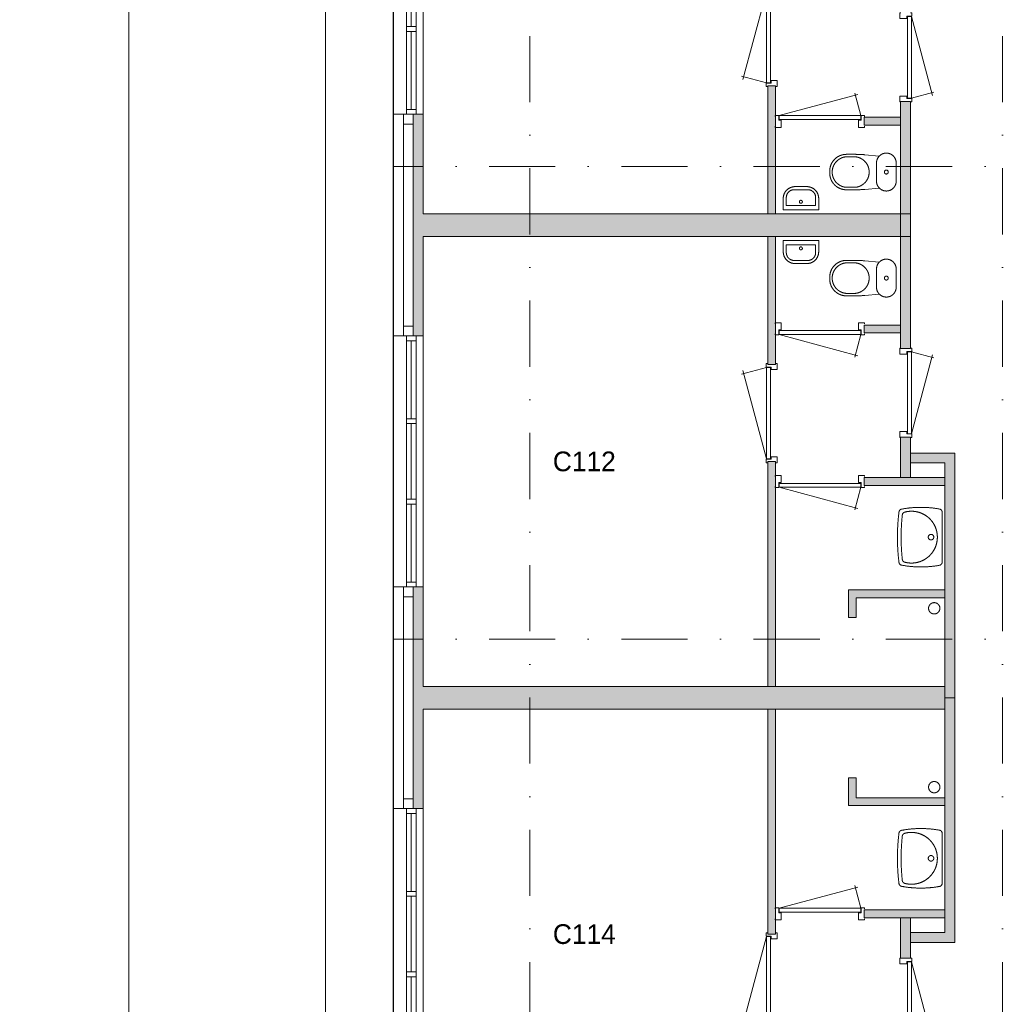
# Model space of a CAD drawing. Header units: millimetres. Extents: x 2152 to 87219, y -6247 to 53124.
# Tile 14 of 19: x 2152 to 12142, y 22827 to 32826. Entities that reach past the tile are written whole.
import ezdxf
from ezdxf.enums import TextEntityAlignment as Align
from ezdxf.xclip import XClip

# ---------------------------------------------------------------- set-up
doc = ezdxf.new("R2010")
doc.units = ezdxf.units.MM
doc.header["$PDMODE"] = 3
doc.header["$PDSIZE"] = 1
doc.linetypes.add('DGN4', pattern=[1343.35376, 671.67688, -335.83844, 0, -335.83844])
for name, color, linetype in [('1', 7, 'Continuous'), ('16', 7, 'Continuous'), ('17', 7, 'Continuous'), ('30', 7, 'Continuous'), ('32', 7, 'Continuous'), ('33', 7, 'Continuous'), ('40', 7, 'Continuous'), ('48', 7, 'Continuous'), ('56', 7, 'Continuous'), ('58', 7, 'Continuous'), ('62', 7, 'Continuous')]:
    doc.layers.add(name, color=color, linetype=linetype)
doc.styles.add('dgn003', font='dgn003.shx')
doc.styles.get("Standard").update_dxf_attribs({"font": 'arial.ttf'})
doc.dimstyles.get("Standard").update_dxf_attribs({"dimtxt": 0.18, "dimasz": 0.18, "dimexe": 0.18, "dimexo": 0.0625, "dimgap": 0.09, "dimtad": 0, "dimtih": 1, "dimtoh": 1, "dimdec": 4, "dimzin": 0, "dimdsep": 46, "dimtxsty": 'Standard', "dimcen": 0.09, "dimadec": 0, "dimazin": 0, "dimtfac": 1, "dimtdec": 4, "dimtofl": 0, "dimtmove": 0, "dimatfit": 3, "dimfxl": 1, "dimtolj": 1, "dimtzin": 0, "dimarcsym": 0})

# ---------------------------------------------------------------- blocks, each defined once
blk = doc.blocks.new('A1')
at = {"layer": '1', "color": 1, "linetype": 'Continuous', "lineweight": 0}
blk.add_line((0, 59400), (0, 0), dxfattribs=at)
blk = doc.blocks.new('AnonymousCell56')
at = {"color": 1, "linetype": 'Continuous', "lineweight": 0}
blk.add_blockref('A1', (-42050, -29700), dxfattribs=at)
blk = doc.blocks.new('50E03_329_E01 - Default')
at = {"color": 1, "linetype": 'Continuous', "lineweight": 0}
blk.add_blockref('AnonymousCell56', (42050, 29700), dxfattribs=at)
blk = doc.blocks.new('830R10121')
at = {"layer": '33', "color": 1, "linetype": 'Continuous', "lineweight": 0}
for p, q in [((108, 868), (322.8200000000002, 66.28000000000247)), ((108, 38), (336.8700000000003, 99.32000000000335))]:
    blk.add_line(p, q, dxfattribs=at)
at = {"layer": '33', "color": 92, "linetype": 'Continuous', "lineweight": 13, "true_color": 0x00e100, "flags": 128}
for points in [[(100, 906), (111, 906), (111, 871), (61, 871), (61, 846), (-11, 846), (-11, 906), (0, 906)], [(100, 0), (111, 0), (111, 35), (61, 35), (61, 60), (-11, 60), (-11, 0), (0, 0)]]:
    blk.add_lwpolyline(points, dxfattribs=at)
at = {"layer": '33', "color": 2, "linetype": 'Continuous', "lineweight": 13, "true_color": 0xf0f000, "flags": 128}
blk.add_lwpolyline([(108, 868), (108, 38), (68, 38), (68, 868), (108, 868)], dxfattribs=at)
blk = doc.blocks.new('930L0941')
at = {"layer": '33', "color": 1, "linetype": 'Continuous', "lineweight": 0}
for p, q in [((-98, -38), (-338.7, -936.3100000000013)), ((-98, -968), (-353.4400000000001, -899.5600000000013))]:
    blk.add_line(p, q, dxfattribs=at)
at = {"layer": '33', "color": 92, "linetype": 'Continuous', "lineweight": 13, "true_color": 0x00e100, "flags": 128}
for points in [[(-90, 0), (-101, 0), (-101, -35), (-51, -35), (-51, -60), (11, -60), (11, 0), (0, 0)], [(-90, -1006), (-101, -1006), (-101, -971), (-51, -971), (-51, -946), (11, -946), (11, -1006), (0, -1006)]]:
    blk.add_lwpolyline(points, dxfattribs=at)
at = {"layer": '33', "color": 2, "linetype": 'Continuous', "lineweight": 13, "true_color": 0xf0f000, "flags": 128}
blk.add_lwpolyline([(-98, -968), (-98, -38), (-58, -38), (-58, -968), (-98, -968)], dxfattribs=at)
blk = doc.blocks.new('WT0140')
at = {"layer": '40', "color": 7, "linetype": 'Continuous', "lineweight": 0}
blk.add_line((-20, 253.1599999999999), (-20, -253.1599999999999), dxfattribs=at)
blk.add_circle((-133.308109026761, -0.001624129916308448), 28.05539163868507, dxfattribs=at)
for centre, radius, start, end in [((-236.498328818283, -765.8146191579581), 1068.36475254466, 79.79830833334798, 100.5513916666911), ((1669.42971148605, -0.001624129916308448), 2143.737820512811, 173.1424888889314, 186.8575083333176), ((-426.2082318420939, 252.0217030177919), 33, 100.3455083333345, 173.1424916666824), ((1706.82971148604, -0.001624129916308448), 2143.737820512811, 173.9582416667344, 186.0417583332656), ((-392.1839101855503, 222.1603955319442), 33, 105.1333388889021, 173.9582416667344), ((-332.1012908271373, -0.001624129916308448), 263.1431818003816, 254.8666611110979, 105.1333388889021), ((-53.00810902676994, 253.1613057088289), 33, 0, 79.99733333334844), ((-426.2082318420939, -252.0249512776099), 33, 186.8575111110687, 259.6544944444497), ((-236.498328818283, 765.8113708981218), 1068.364752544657, 259.4486083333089, 280.201691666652), ((-392.1839101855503, -222.1636437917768), 33, 186.0417583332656, 254.8666611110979), ((-53.00810902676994, -253.164553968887), 33, 280.0026666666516, 0)]:
    blk.add_arc(centre, radius, start, end, dxfattribs=at)
blk = doc.blocks.new('830R10123')
at = {"layer": '33', "color": 1, "linetype": 'Continuous', "lineweight": 0}
for p, q in [((-868, 108), (-66.2800000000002, 322.8199999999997)), ((-38, 108), (-99.32000000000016, 336.869999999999))]:
    blk.add_line(p, q, dxfattribs=at)
at = {"layer": '33', "color": 92, "linetype": 'Continuous', "lineweight": 13, "true_color": 0x00e100, "flags": 128}
for points in [[(-906, 100), (-906, 111), (-871, 111), (-871, 61), (-846, 61), (-846, -11), (-906, -11), (-906, 0)], [(0, 100), (0, 111), (-35, 111), (-35, 61), (-60, 61), (-60, -11), (0, -11), (0, 0)]]:
    blk.add_lwpolyline(points, dxfattribs=at)
at = {"layer": '33', "color": 2, "linetype": 'Continuous', "lineweight": 13, "true_color": 0xf0f000, "flags": 128}
blk.add_lwpolyline([(-868, 108), (-38, 108), (-38, 68), (-868, 68), (-868, 108)], dxfattribs=at)
blk = doc.blocks.new('830R10124')
at = {"layer": '33', "color": 1, "linetype": 'Continuous', "lineweight": 0}
for p, q in [((108, -38), (336.8700000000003, -99.31999999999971)), ((108, -868), (322.8200000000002, -66.27999999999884))]:
    blk.add_line(p, q, dxfattribs=at)
at = {"layer": '33', "color": 92, "linetype": 'Continuous', "lineweight": 13, "true_color": 0x00e100, "flags": 128}
for points in [[(100, 0), (111, 0), (111, -35), (61, -35), (61, -60), (-11, -60), (-11, 0), (0, 0)], [(100, -906), (111, -906), (111, -871), (61, -871), (61, -846), (-11, -846), (-11, -906), (0, -906)]]:
    blk.add_lwpolyline(points, dxfattribs=at)
at = {"layer": '33', "color": 2, "linetype": 'Continuous', "lineweight": 13, "true_color": 0xf0f000, "flags": 128}
blk.add_lwpolyline([(108, -868), (108, -38), (68, -38), (68, -868), (108, -868)], dxfattribs=at)
blk = doc.blocks.new('CLOS0241')
at = {"layer": '40', "color": 7, "linetype": 'Continuous', "lineweight": 0}
for p, q in [((-527.79, 155), (-435.8400000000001, 155)), ((-670, -1.069999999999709), (-670, 0.7900000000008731)), ((-220, -92.5), (-220, 92.5)), ((-527.79, -155), (-435.54, -155))]:
    blk.add_line(p, q, dxfattribs=at)
at = {"layer": '40', "color": 7, "linetype": 'Continuous', "lineweight": 0, "flags": 128}
for points in [[(-338.3000000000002, -175.6699999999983), (-191.9000000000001, -162), (-191.8999723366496, -161.9990720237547, 0.6743332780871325), (-19.99946983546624, -92.49858468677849), (-20, -92.5), (-20, 92.5), (-19.99946983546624, 92.50141531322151, 0.6743332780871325), (-191.8999723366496, 162.0019026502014), (-191.9000000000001, 162), (-338.3000000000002, 175.6700000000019), (-338.2957268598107, 175.6685144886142, 0.02328519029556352), (-431.2851220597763, 180.0014153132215), (-431.29, 180), (-525, 180), (-524.9994698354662, 180.0014153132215, 0.414213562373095), (-694.9994698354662, 10.00141531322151), (-695, 10), (-695, -10), (-694.9994698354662, -9.998584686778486, 0.414213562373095), (-524.9994698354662, -179.9985846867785), (-525, -180), (-431.29, -180), (-431.2853820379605, -179.9985846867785, 0.02328532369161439), (-338.3000000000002, -175.6699999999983)], [(-219.9994698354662, 92.50141531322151, -0.19450385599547), (-191.9003631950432, 162.0014982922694)], [(-191.9003631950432, -161.9986676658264, -0.19450385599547), (-219.9994698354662, -92.49858468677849)]]:
    blk.add_lwpolyline(points, format="xyb", dxfattribs=at)
at = {"layer": '40', "color": 7, "linetype": 'Continuous', "lineweight": 0}
blk.add_circle((-119.9994698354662, 0.001415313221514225), 20, dxfattribs=at)
for centre, start, end in [((-514.4294698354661, 0.001415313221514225), 94.92590277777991, 265.0740972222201), ((-450.009469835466, 0.001415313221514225), 274.9263499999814, 85.07364722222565)]:
    blk.add_arc(centre, 155.5746026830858, start, end, dxfattribs=at)
blk = doc.blocks.new('FT0141')
at = {"layer": '40', "color": 7, "linetype": 'Continuous', "lineweight": 0}
for p, q in [((180, -20), (-180.0000000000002, -20)), ((148.8899999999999, -64.63000000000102), (-148.8900000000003, -64.63000000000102)), ((-148.8900000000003, -64.63000000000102), (-148.8900000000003, -143.9799999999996)), ((180, -135.0900000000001), (180, -20))]:
    blk.add_line(p, q, dxfattribs=at)
at = {"layer": '40', "color": 7, "linetype": 'Continuous', "lineweight": 0, "flags": 128}
for points in [[(-180.0000000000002, -20), (-180.0000000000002, -135.0900000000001)], [(148.8899999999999, -143.9799999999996), (148.8899999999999, -64.63000000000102)], [(-68.89000000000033, -223.9799999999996), (68.88999999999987, -223.9799999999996)], [(-60, -255.0900000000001), (60, -255.0900000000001)]]:
    blk.add_lwpolyline(points, dxfattribs=at)
for points in [[(-60.00261425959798, -255.0882134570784, -0.414213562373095), (-180.002614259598, -135.0882134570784)], [(-68.89261425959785, -223.9782134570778, -0.414213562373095), (-148.8926142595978, -143.9782134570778)]]:
    blk.add_lwpolyline(points, format="xyb", dxfattribs=at)
at = {"layer": '40', "color": 7, "linetype": 'Continuous', "lineweight": 0}
blk.add_circle((-0.948890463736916, -101.1352356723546), 15.1404192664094, dxfattribs=at)
for centre, radius in [((59.99738574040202, -135.0882134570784), 120), ((68.88738574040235, -143.9782134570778), 80)]:
    blk.add_arc(centre, radius, 270, 0, dxfattribs=at)
blk = doc.blocks.new('830R10125')
at = {"layer": '33', "color": 1, "linetype": 'Continuous', "lineweight": 0}
for p, q in [((-867.9999999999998, -108), (-66.27999999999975, -322.8199999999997)), ((-38, -108), (-99.31999999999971, -336.869999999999))]:
    blk.add_line(p, q, dxfattribs=at)
at = {"layer": '33', "color": 92, "linetype": 'Continuous', "lineweight": 13, "true_color": 0x00e100, "flags": 128}
for points in [[(-905.9999999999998, -100), (-905.9999999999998, -111), (-870.9999999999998, -111), (-870.9999999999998, -61), (-845.9999999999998, -61), (-845.9999999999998, 11), (-905.9999999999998, 11), (-905.9999999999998, 0)], [(0, -100), (0, -111), (-35, -111), (-35, -61), (-60, -61), (-60, 11), (0, 11), (0, 0)]]:
    blk.add_lwpolyline(points, dxfattribs=at)
at = {"layer": '33', "color": 2, "linetype": 'Continuous', "lineweight": 13, "true_color": 0xf0f000, "flags": 128}
blk.add_lwpolyline([(-867.9999999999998, -108), (-38, -108), (-38, -68), (-867.9999999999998, -68), (-867.9999999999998, -108)], dxfattribs=at)
blk = doc.blocks.new('930L0942')
at = {"layer": '33', "color": 1, "linetype": 'Continuous', "lineweight": 0}
for p, q in [((-98, 968), (-353.4400000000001, 899.5599999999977)), ((-98, 38), (-338.7, 936.3099999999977))]:
    blk.add_line(p, q, dxfattribs=at)
at = {"layer": '33', "color": 92, "linetype": 'Continuous', "lineweight": 13, "true_color": 0x00e100, "flags": 128}
for points in [[(-90, 1006), (-101, 1006), (-101, 971), (-51, 971), (-51, 946), (11, 946), (11, 1006), (0, 1006)], [(-90, 0), (-101, 0), (-101, 35), (-51, 35), (-51, 60), (11, 60), (11, 0), (0, 0)]]:
    blk.add_lwpolyline(points, dxfattribs=at)
at = {"layer": '33', "color": 2, "linetype": 'Continuous', "lineweight": 13, "true_color": 0xf0f000, "flags": 128}
blk.add_lwpolyline([(-98, 968), (-98, 38), (-58, 38), (-58, 968), (-98, 968)], dxfattribs=at)
blk = doc.blocks.new('WT0141')
at = {"layer": '40', "color": 7, "linetype": 'Continuous', "lineweight": 0}
blk.add_line((-20, -253.1599999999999), (-20, 253.1599999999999), dxfattribs=at)
at = {"layer": '40', "color": 7, "linetype": 'Continuous', "lineweight": 0, "flags": 128}
for points in [[(-432.1344899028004, 284.4884610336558, -0.09080072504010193), (-47.27618902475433, 285.6629399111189)], [(-458.9721493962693, -255.9619703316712, -0.0599146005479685), (-458.9721618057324, 255.9651154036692)], [(-458.9721550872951, 255.9651712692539, -0.3287686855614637), (-432.1344900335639, 284.4884610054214)], [(-425.0006074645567, -225.6337771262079, -0.05277319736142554), (-425.0006074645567, 225.6370253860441)], [(-425.0006099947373, 225.6370014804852, -0.30967078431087), (-400.7990963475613, 254.0192330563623)], [(-400.7990938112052, 254.0192337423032, -1.30637000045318), (-400.7990938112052, -254.0159854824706)], [(-47.27620661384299, 285.6629430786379, -0.3639570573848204), (-20.00810902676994, 253.164553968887)], [(-432.134491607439, -284.485212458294, -0.3287686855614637), (-458.9721552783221, -255.9619214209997)], [(-47.27618902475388, -285.6596916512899, -0.09080072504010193), (-432.1344899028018, -284.4852127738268)], [(-400.7990963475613, -254.0159847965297, -0.30967078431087), (-425.0006099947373, -225.6337532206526)], [(-20.00810902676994, -253.1613057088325, -0.3639570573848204), (-47.27620661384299, -285.6596948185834)]]:
    blk.add_lwpolyline(points, format="xyb", dxfattribs=at)
at = {"layer": '40', "color": 7, "linetype": 'Continuous', "lineweight": 0}
blk.add_circle((-133.308109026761, 0.001624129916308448), 28.05539163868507, dxfattribs=at)
blk = doc.blocks.new('830R10126')
at = {"layer": '33', "color": 1, "linetype": 'Continuous', "lineweight": 0}
for p, q in [((-868, -108), (-66.2800000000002, -322.8199999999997)), ((-38, -108), (-99.32000000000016, -336.8700000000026))]:
    blk.add_line(p, q, dxfattribs=at)
at = {"layer": '33', "color": 92, "linetype": 'Continuous', "lineweight": 13, "true_color": 0x00e100, "flags": 128}
for points in [[(-906, -100), (-906, -111), (-871, -111), (-871, -61), (-846, -61), (-846, 11), (-906, 11), (-906, 0)], [(0, -100), (0, -111), (-35, -111), (-35, -61), (-60, -61), (-60, 11), (0, 11), (0, 0)]]:
    blk.add_lwpolyline(points, dxfattribs=at)
at = {"layer": '33', "color": 2, "linetype": 'Continuous', "lineweight": 13, "true_color": 0xf0f000, "flags": 128}
blk.add_lwpolyline([(-868, -108), (-38, -108), (-38, -68), (-868, -68), (-868, -108)], dxfattribs=at)
blk = doc.blocks.new('830R10127')
at = {"layer": '33', "color": 1, "linetype": 'Continuous', "lineweight": 0}
for p, q in [((108, 867.9999999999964), (322.8200000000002, 66.27999999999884)), ((108, 38), (336.8700000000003, 99.31999999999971))]:
    blk.add_line(p, q, dxfattribs=at)
at = {"layer": '33', "color": 92, "linetype": 'Continuous', "lineweight": 13, "true_color": 0x00e100, "flags": 128}
for points in [[(100, 905.9999999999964), (111, 905.9999999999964), (111, 870.9999999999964), (61, 870.9999999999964), (61, 845.9999999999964), (-11, 845.9999999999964), (-11, 905.9999999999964), (0, 905.9999999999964)], [(100, 0), (111, 0), (111, 35), (61, 35), (61, 60), (-11, 60), (-11, 0), (0, 0)]]:
    blk.add_lwpolyline(points, dxfattribs=at)
at = {"layer": '33', "color": 2, "linetype": 'Continuous', "lineweight": 13, "true_color": 0xf0f000, "flags": 128}
blk.add_lwpolyline([(108, 867.9999999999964), (108, 38), (68, 38), (68, 867.9999999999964), (108, 867.9999999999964)], dxfattribs=at)
blk = doc.blocks.new('CLOS0242')
at = {"layer": '40', "color": 7, "linetype": 'Continuous', "lineweight": 0}
for p, q in [((-527.79, 155), (-435.54, 155)), ((-670, 1.069999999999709), (-670, -0.7900000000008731)), ((-220, 92.5), (-220, -92.5)), ((-527.79, -155), (-435.8400000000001, -155))]:
    blk.add_line(p, q, dxfattribs=at)
at = {"layer": '40', "color": 7, "linetype": 'Continuous', "lineweight": 0, "flags": 128}
for points in [[(-338.3000000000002, 175.6700000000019), (-191.9000000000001, 162), (-191.8999723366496, 161.999882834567, -0.6743332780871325), (-19.99946983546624, 92.49939549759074), (-20, 92.5), (-20, -92.5), (-19.99946983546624, -92.50060450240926, -0.6743332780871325), (-191.8999723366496, -162.0010918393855), (-191.9000000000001, -162), (-338.3000000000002, -175.6699999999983), (-338.2957268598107, -175.6677036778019, -0.02328519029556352), (-431.2851220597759, -180.0006045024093), (-431.29, -180), (-525, -180), (-524.9994698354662, -180.0006045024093, -0.414213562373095), (-694.9994698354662, -10.00060450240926), (-695, -10), (-695, 10), (-694.9994698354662, 9.99939549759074, -0.414213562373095), (-524.9994698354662, 179.9993954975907), (-525, 180), (-431.29, 180), (-431.2853820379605, 179.9993954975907, -0.02328532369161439), (-338.3000000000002, 175.6700000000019)], [(-527.7882488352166, -155.000604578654, -0.9175214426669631), (-527.7882488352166, 154.9993955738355)], [(-436.6494809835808, 154.9992912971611, -0.9175142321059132), (-436.6494734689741, -155.0004996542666)]]:
    blk.add_lwpolyline(points, format="xyb", dxfattribs=at)
at = {"layer": '40', "color": 7, "linetype": 'Continuous', "lineweight": 0}
blk.add_circle((-119.9994698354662, -0.0006045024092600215), 20, dxfattribs=at)
for centre, start, end in [((-119.9994698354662, 92.49939549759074), 135.9727166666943, 180), ((-119.9994698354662, -92.50060450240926), 180, 224.0272833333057)]:
    blk.add_arc(centre, 99.99999999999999, start, end, dxfattribs=at)
blk = doc.blocks.new('FT0142')
at = {"layer": '40', "color": 7, "linetype": 'Continuous', "lineweight": 0}
for p, q in [((-148.8900000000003, 64.62999999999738), (-148.8900000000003, 143.9799999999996)), ((180, 135.0900000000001), (180, 20)), ((180, 20), (-180.0000000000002, 20)), ((148.8899999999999, 64.62999999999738), (-148.8900000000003, 64.62999999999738))]:
    blk.add_line(p, q, dxfattribs=at)
at = {"layer": '40', "color": 7, "linetype": 'Continuous', "lineweight": 0, "flags": 128}
for points in [[(-68.89000000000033, 223.9799999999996), (68.88999999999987, 223.9799999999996)], [(-60, 255.0900000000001), (60, 255.0900000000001)], [(-180.0000000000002, 20), (-180.0000000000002, 135.0900000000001)], [(148.8899999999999, 143.9799999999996), (148.8899999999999, 64.62999999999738)]]:
    blk.add_lwpolyline(points, dxfattribs=at)
for points in [[(59.99738574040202, 255.0890242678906, -0.414213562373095), (179.997385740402, 135.0890242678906)], [(68.88738574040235, 223.9790242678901, -0.414213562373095), (148.8873857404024, 143.9790242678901)]]:
    blk.add_lwpolyline(points, format="xyb", dxfattribs=at)
at = {"layer": '40', "color": 7, "linetype": 'Continuous', "lineweight": 0}
blk.add_circle((-0.948890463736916, 101.1360464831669), 15.1404192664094, dxfattribs=at)
for centre, radius in [((-60.00261425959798, 135.0890242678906), 120), ((-68.89261425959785, 143.9790242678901), 80)]:
    blk.add_arc(centre, radius, 90, 180, dxfattribs=at)
blk = doc.blocks.new('830R10128')
at = {"layer": '33', "color": 1, "linetype": 'Continuous', "lineweight": 0}
for p, q in [((-867.9999999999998, 108), (-66.27999999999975, 322.8199999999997)), ((-38, 108), (-99.31999999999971, 336.8700000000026))]:
    blk.add_line(p, q, dxfattribs=at)
at = {"layer": '33', "color": 92, "linetype": 'Continuous', "lineweight": 13, "true_color": 0x00e100, "flags": 128}
for points in [[(-905.9999999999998, 100), (-905.9999999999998, 111), (-870.9999999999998, 111), (-870.9999999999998, 61), (-845.9999999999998, 61), (-845.9999999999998, -11), (-905.9999999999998, -11), (-905.9999999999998, 0)], [(0, 100), (0, 111), (-35, 111), (-35, 61), (-60, 61), (-60, -11), (0, -11), (0, 0)]]:
    blk.add_lwpolyline(points, dxfattribs=at)
at = {"layer": '33', "color": 2, "linetype": 'Continuous', "lineweight": 13, "true_color": 0xf0f000, "flags": 128}
blk.add_lwpolyline([(-867.9999999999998, 108), (-38, 108), (-38, 68), (-867.9999999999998, 68), (-867.9999999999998, 108)], dxfattribs=at)
blk = doc.blocks.new('930L0943')
at = {"layer": '33', "color": 1, "linetype": 'Continuous', "lineweight": 0}
for p, q in [((-98, -38), (-338.7, -936.3099999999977)), ((-98, -968), (-353.4400000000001, -899.5599999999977))]:
    blk.add_line(p, q, dxfattribs=at)
at = {"layer": '33', "color": 92, "linetype": 'Continuous', "lineweight": 13, "true_color": 0x00e100, "flags": 128}
for points in [[(-90, 0), (-101, 0), (-101, -35), (-51, -35), (-51, -60), (11, -60), (11, 0), (0, 0)], [(-90, -1006), (-101, -1006), (-101, -971), (-51, -971), (-51, -946), (11, -946), (11, -1006), (0, -1006)]]:
    blk.add_lwpolyline(points, dxfattribs=at)
at = {"layer": '33', "color": 2, "linetype": 'Continuous', "lineweight": 13, "true_color": 0xf0f000, "flags": 128}
blk.add_lwpolyline([(-98, -968), (-98, -38), (-58, -38), (-58, -968), (-98, -968)], dxfattribs=at)
blk = doc.blocks.new('_DotSmall')
at = {"color": 0, "linetype": 'ByBlock', "const_width": 0.5}
blk.add_lwpolyline([(-0.0625, 0, 1), (0.0625, 0, 1)], format="xyb", close=True, dxfattribs=at)
blk = doc.blocks.new('*D13227')
at = {"layer": '58', "color": 3, "linetype": 'Continuous', "lineweight": 0, "transparency": 16777216}
for p, q in [((-3935.24, 27624.49), (-3935.24, 26899.49)), ((-3935.24, 25374.49), (-3935.24, 26099.49))]:
    blk.add_line(p, q, dxfattribs=at)
at = {"layer": 'Defpoints', "color": 0, "linetype": 'Continuous', "transparency": 16777216}
for p in [(-1178.1, 27624.49), (-3935.24, 25374.49), (-1178.1, 25374.49)]:
    blk.add_point(p, dxfattribs=at)
at = {"layer": '58', "color": 3, "linetype": 'Continuous', "lineweight": 0, "transparency": 16777216, "xscale": 1080, "yscale": 1080, "zscale": 1080}
for p, rotation in [((-3935.24, 27624.49), 90), ((-3935.24, 25374.49), 270)]:
    blk.add_blockref('_DotSmall', p, dxfattribs=dict(at, rotation=rotation))
at = {"layer": '58', "color": 3, "linetype": 'Continuous', "lineweight": 0, "transparency": 16777216, "insert": (-3935.240000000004, 26499.49), "char_height": 200, "attachment_point": 5, "rotation": 90, "style": 'dgn003'}
blk.add_mtext('\\A1;2250', dxfattribs=at)
blk = doc.blocks.new('A3')
at = {"layer": '1', "color": 1, "linetype": 'Continuous', "lineweight": 0}
blk.add_line((0, 59371.44), (0, 0), dxfattribs=at)
at = {"layer": '1', "color": 5, "linetype": 'Continuous', "lineweight": 0, "flags": 128}
blk.add_lwpolyline([(1999.05, 1999.030000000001), (81960.56999999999, 1999.030000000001), (81960.56999999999, 57372.39), (1999.05, 57372.39), (1999.05, 1999.030000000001)], dxfattribs=at)
blk = doc.blocks.new('AnonymousCell54')
at = {"color": 1, "linetype": 'Continuous', "lineweight": 0}
blk.add_blockref('A3', (-41979.8, -29685.71), dxfattribs=at)
blk = doc.blocks.new('50E03_329_B01 - Default')
at = {"layer": '62'}
for color, points in [(9, [(1944.76, 32714.49), (1944.76, 31414.49), (1864.76, 31414.49), (1864.76, 32714.49)]), (7, [(3214.76, 32554.49), (3214.76, 31184.49), (3314.76, 31184.49), (3314.76, 32554.49)]), (7, [(-1835.24, 32424.49), (-1835.24, 30174.49), (-1935.24, 30174.49), (-1935.24, 32424.49)]), (9, [(-1735.24, 32424.49), (-1635.24, 32424.49), (-1635.24, 31414.49), (3214.76, 31414.49), (3214.76, 31184.49), (-1635.24, 31184.49), (-1635.24, 30174.49), (-1735.24, 30174.49)]), (9, [(2844.76, 32394.49), (2844.76, 32314.49), (3214.76, 32314.49), (3214.76, 32394.49)]), (7, [(3214.76, 30044.49), (3214.76, 31414.49), (3314.76, 31414.49), (3314.76, 30044.49)]), (9, [(1944.76, 29884.49), (1944.76, 31184.49), (1864.76, 31184.49), (1864.76, 29884.49)]), (9, [(2844.76, 30204.49), (2844.76, 30284.49), (3214.76, 30284.49), (3214.76, 30204.49)]), (7, [(3214.76, 28734.49), (3214.76, 29144.49), (3314.76, 29144.49), (3314.76, 28734.49)]), (9, [(1944.76, 26614.49), (1944.76, 28899.49), (1864.76, 28899.49), (1864.76, 26614.49)]), (7, [(3764.76, 26499.49), (3664.76, 26499.49), (3664.76, 28884.49), (3314.76, 28884.49), (3314.76, 28984.49), (3764.76, 28984.49)]), (9, [(2844.76, 28654.49), (2844.76, 28734.49), (3664.76, 28734.49), (3664.76, 28654.49)]), (7, [(-1835.24, 27624.49), (-1835.24, 25374.49), (-1935.24, 25374.49), (-1935.24, 27624.49)]), (9, [(-1735.24, 27624.49), (-1635.24, 27624.49), (-1635.24, 26614.49), (3664.76, 26614.49), (3664.76, 26384.49), (-1635.24, 26384.49), (-1635.24, 25374.49), (-1735.24, 25374.49)]), (9, [(2764.76, 27314.49), (2684.76, 27314.49), (2684.76, 27594.49), (3664.76, 27594.49), (3664.76, 27514.49), (2764.76, 27514.49)]), (7, [(3764.76, 26499.49), (3664.76, 26499.49), (3664.76, 24114.49), (3314.76, 24114.49), (3314.76, 24014.49), (3764.76, 24014.49)]), (9, [(1944.76, 26384.49), (1944.76, 24099.49), (1864.76, 24099.49), (1864.76, 26384.49)]), (9, [(2764.76, 25684.49), (2684.76, 25684.49), (2684.76, 25404.49), (3664.76, 25404.49), (3664.76, 25484.49), (2764.76, 25484.49)]), (9, [(2844.76, 24344.49), (2844.76, 24264.49), (3664.76, 24264.49), (3664.76, 24344.49)]), (7, [(3214.76, 24264.49), (3214.76, 23854.49), (3314.76, 23854.49), (3314.76, 24264.49)])]:
    blk.add_hatch(color=color, dxfattribs=at).paths.add_polyline_path(points)
at = {"layer": '16', "color": 92, "linetype": 'Continuous', "lineweight": 0, "true_color": 0x00e100, "flags": 128}
for points in [[(1944.76, 31414.49), (1944.76, 32714.49), (1864.76, 32714.49), (1864.76, 31414.49), (1944.76, 31414.49)], [(3314.76, 32554.49), (3314.76, 31184.49), (3214.76, 31184.49), (3214.76, 32554.49), (3314.76, 32554.49)], [(-1635.24, 31184.49), (-1635.24, 30174.49), (-1935.24, 30174.49), (-1935.24, 32424.49), (-1635.24, 32424.49), (-1635.24, 31414.49)], [(-1735.24, 31314.49), (-1735.24, 30274.49), (-1835.24, 30274.49), (-1835.24, 32324.49), (-1735.24, 32324.49), (-1735.24, 31314.49)], [(3214.76, 32394.49), (3214.76, 32314.49), (2844.76, 32314.49), (2844.76, 32394.49), (3214.76, 32394.49)], [(3314.76, 30044.49), (3314.76, 31414.49), (3214.76, 31414.49), (3214.76, 30044.49), (3314.76, 30044.49)], [(1944.76, 31184.49), (1944.76, 29884.49), (1864.76, 29884.49), (1864.76, 31184.49), (1944.76, 31184.49)], [(3214.76, 30204.49), (3214.76, 30284.49), (2844.76, 30284.49), (2844.76, 30204.49), (3214.76, 30204.49)], [(3314.76, 28734.49), (3314.76, 29144.49), (3214.76, 29144.49), (3214.76, 28734.49), (3314.76, 28734.49)], [(1944.76, 28899.49), (1944.76, 26614.49), (1864.76, 26614.49), (1864.76, 28899.49), (1944.76, 28899.49)], [(3764.76, 26499.49), (3764.76, 28984.49), (3314.76, 28984.49), (3314.76, 28884.49), (3664.76, 28884.49), (3664.76, 26499.49), (3764.76, 26499.49)], [(3664.76, 28654.49), (3664.76, 28734.49), (2844.76, 28734.49), (2844.76, 28654.49), (3664.76, 28654.49)], [(-1635.24, 26384.49), (-1635.24, 25374.49), (-1935.24, 25374.49), (-1935.24, 27624.49), (-1635.24, 27624.49), (-1635.24, 26614.49)], [(-1735.24, 26514.49), (-1735.24, 25474.49), (-1835.24, 25474.49), (-1835.24, 27524.49), (-1735.24, 27524.49), (-1735.24, 26514.49)], [(3664.76, 27514.49), (2764.76, 27514.49), (2764.76, 27314.49), (2684.76, 27314.49), (2684.76, 27594.49), (3664.76, 27594.49), (3664.76, 27514.49)], [(3764.76, 26499.49), (3764.76, 24014.49), (3314.76, 24014.49), (3314.76, 24114.49), (3664.76, 24114.49), (3664.76, 26499.49), (3764.76, 26499.49)], [(1944.76, 24099.49), (1944.76, 26384.49), (1864.76, 26384.49), (1864.76, 24099.49), (1944.76, 24099.49)], [(3664.76, 25484.49), (2764.76, 25484.49), (2764.76, 25684.49), (2684.76, 25684.49), (2684.76, 25404.49), (3664.76, 25404.49), (3664.76, 25484.49)], [(3664.76, 24344.49), (3664.76, 24264.49), (2844.76, 24264.49), (2844.76, 24344.49), (3664.76, 24344.49)], [(3314.76, 24264.49), (3314.76, 23854.49), (3214.76, 23854.49), (3214.76, 24264.49), (3314.76, 24264.49)]]:
    blk.add_lwpolyline(points, dxfattribs=at)
at = {"layer": '17', "color": 92, "linetype": 'Continuous', "lineweight": 0, "true_color": 0x00e100}
for p, q in [((-1635.24, 31414.49), (3214.76, 31414.49)), ((-1635.24, 31184.49), (3214.76, 31184.49)), ((-1635.24, 26614.49), (3664.76, 26614.49)), ((-1635.24, 26384.49), (3664.76, 26384.49))]:
    blk.add_line(p, q, dxfattribs=at)
at = {"layer": '30', "color": 3, "linetype": 'Continuous', "lineweight": 0}
for p, q in [((-1635.24, 34974.49), (-1635.24, 32424.49)), ((-1735.24, 30274.49), (-1835.24, 30274.49)), ((-1635.24, 27624.49), (-1635.24, 30174.49)), ((-1735.24, 25474.49), (-1835.24, 25474.49)), ((-1635.24, 25374.49), (-1635.24, 22824.49))]:
    blk.add_line(p, q, dxfattribs=at)
at = {"layer": '32', "color": 3, "linetype": 'Continuous', "lineweight": 0}
for p, q in [((-1805.24, 32474.49), (-1805.24, 34924.49)), ((-1705.24, 34924.49), (-1705.24, 32424.49)), ((-1755.24, 34082.82), (-1755.24, 33316.15)), ((-1755.24, 33266.15), (-1755.24, 32474.49)), ((-1805.24, 30124.49), (-1805.24, 27674.49)), ((-1755.24, 29332.83), (-1755.24, 30124.49)), ((-1705.24, 27674.49), (-1705.24, 30174.49)), ((-1755.24, 28516.16), (-1755.24, 29282.83)), ((-1755.24, 27674.49), (-1755.24, 28466.16)), ((-1805.24, 27674.49), (-1705.24, 27674.49)), ((-1805.24, 22874.49), (-1805.24, 25324.49)), ((-1805.24, 25324.49), (-1705.24, 25324.49)), ((-1755.24, 25324.49), (-1755.24, 24532.82)), ((-1705.24, 25324.49), (-1705.24, 22824.49)), ((-1755.24, 24482.82), (-1755.24, 23716.15)), ((-1755.24, 23666.15), (-1755.24, 22874.49))]:
    blk.add_line(p, q, dxfattribs=at)
at = {"layer": '32', "color": 3, "linetype": 'Continuous', "lineweight": 0, "flags": 128}
for points in [[(-1705.24, 33316.15), (-1705.24, 33266.15), (-1805.24, 33266.15), (-1805.24, 33316.15), (-1705.24, 33316.15)], [(-1705.24, 32474.49), (-1705.24, 32424.49), (-1805.24, 32424.49), (-1805.24, 32474.49), (-1705.24, 32474.49)], [(-1705.24, 30124.49), (-1705.24, 30174.49), (-1805.24, 30174.49), (-1805.24, 30124.49), (-1705.24, 30124.49)], [(-1705.24, 29282.83), (-1705.24, 29332.83), (-1805.24, 29332.83), (-1805.24, 29282.83), (-1705.24, 29282.83)], [(-1705.24, 28466.16), (-1705.24, 28516.16), (-1805.24, 28516.16), (-1805.24, 28466.16), (-1705.24, 28466.16)], [(-1705.24, 27624.49), (-1705.24, 27674.49), (-1805.24, 27674.49), (-1805.24, 27624.49), (-1705.24, 27624.49)], [(-1705.24, 25374.49), (-1705.24, 25324.49), (-1805.24, 25324.49), (-1805.24, 25374.49), (-1705.24, 25374.49)], [(-1705.24, 24532.82), (-1705.24, 24482.82), (-1805.24, 24482.82), (-1805.24, 24532.82), (-1705.24, 24532.82)], [(-1705.24, 23716.15), (-1705.24, 23666.15), (-1805.24, 23666.15), (-1805.24, 23716.15), (-1705.24, 23716.15)]]:
    blk.add_lwpolyline(points, dxfattribs=at)
at = {"layer": '40', "color": 3, "linetype": 'Continuous', "lineweight": 0}
for centre in [(3556.1602211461, 27407.73037813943), (3556.1602211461, 25591.24962186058)]:
    blk.add_circle(centre, 57.45999999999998, dxfattribs=at)
at = {"layer": '56', "color": 3, "linetype": 'DGN4', "lineweight": 0}
for p, q in [((-550.24, 55989.76), (-550.24, 547.85)), ((4249.76, 55989.76), (4249.76, 547.85)), ((52180.43, 31892.77), (-3616.95, 31892.77)), ((52180.43, 27092.77), (-3616.95, 27092.77))]:
    blk.add_line(p, q, dxfattribs=at)
at = {"layer": '62', "color": 9, "linetype": 'Continuous', "lineweight": 0, "flags": 128}
for points in [[(1944.76, 32714.49), (1944.76, 31414.49), (1864.76, 31414.49), (1864.76, 32714.49), (1944.76, 32714.49)], [(-1735.24, 32424.49), (-1635.24, 32424.49), (-1635.24, 31414.49), (3214.76, 31414.49), (3214.76, 31184.49), (-1635.24, 31184.49), (-1635.24, 30174.49), (-1735.24, 30174.49), (-1735.24, 32424.49)], [(2844.76, 32394.49), (2844.76, 32314.49), (3214.76, 32314.49), (3214.76, 32394.49), (2844.76, 32394.49)], [(1944.76, 29884.49), (1944.76, 31184.49), (1864.76, 31184.49), (1864.76, 29884.49), (1944.76, 29884.49)], [(2844.76, 30204.49), (2844.76, 30284.49), (3214.76, 30284.49), (3214.76, 30204.49), (2844.76, 30204.49)], [(1944.76, 26614.49), (1944.76, 28899.49), (1864.76, 28899.49), (1864.76, 26614.49), (1944.76, 26614.49)], [(2844.76, 28654.49), (2844.76, 28734.49), (3664.76, 28734.49), (3664.76, 28654.49), (2844.76, 28654.49)], [(-1735.24, 27624.49), (-1635.24, 27624.49), (-1635.24, 26614.49), (3664.76, 26614.49), (3664.76, 26384.49), (-1635.24, 26384.49), (-1635.24, 25374.49), (-1735.24, 25374.49), (-1735.24, 27624.49)], [(2764.76, 27314.49), (2684.76, 27314.49), (2684.76, 27594.49), (3664.76, 27594.49), (3664.76, 27514.49), (2764.76, 27514.49), (2764.76, 27314.49)], [(1944.76, 26384.49), (1944.76, 24099.49), (1864.76, 24099.49), (1864.76, 26384.49), (1944.76, 26384.49)], [(2764.76, 25684.49), (2684.76, 25684.49), (2684.76, 25404.49), (3664.76, 25404.49), (3664.76, 25484.49), (2764.76, 25484.49), (2764.76, 25684.49)], [(2844.76, 24344.49), (2844.76, 24264.49), (3664.76, 24264.49), (3664.76, 24344.49), (2844.76, 24344.49)]]:
    blk.add_lwpolyline(points, dxfattribs=at)
at = {"layer": '62', "color": 7, "linetype": 'Continuous', "lineweight": 0, "flags": 128}
for points in [[(3214.76, 32554.49), (3214.76, 31184.49), (3314.76, 31184.49), (3314.76, 32554.49), (3214.76, 32554.49)], [(-1835.24, 32424.49), (-1835.24, 30174.49), (-1935.24, 30174.49), (-1935.24, 32424.49), (-1835.24, 32424.49)], [(3214.76, 30044.49), (3214.76, 31414.49), (3314.76, 31414.49), (3314.76, 30044.49), (3214.76, 30044.49)], [(3214.76, 28734.49), (3214.76, 29144.49), (3314.76, 29144.49), (3314.76, 28734.49), (3214.76, 28734.49)], [(3764.76, 26499.49), (3664.76, 26499.49), (3664.76, 28884.49), (3314.76, 28884.49), (3314.76, 28984.49), (3764.76, 28984.49), (3764.76, 26499.49)], [(-1835.24, 27624.49), (-1835.24, 25374.49), (-1935.24, 25374.49), (-1935.24, 27624.49), (-1835.24, 27624.49)], [(3764.76, 26499.49), (3664.76, 26499.49), (3664.76, 24114.49), (3314.76, 24114.49), (3314.76, 24014.49), (3764.76, 24014.49), (3764.76, 26499.49)], [(3214.76, 24264.49), (3214.76, 23854.49), (3314.76, 23854.49), (3314.76, 24264.49), (3214.76, 24264.49)]]:
    blk.add_lwpolyline(points, dxfattribs=at)
at = {"color": 7, "linetype": 'Continuous', "lineweight": 0}
for name, p in [('930L0943', (1950.73, 33712.72)), ('830R10127', (3216.66, 32549.78)), ('830R10128', (2847.85, 32302.89)), ('CLOS0242', (3189.86, 31838)), ('FT0142', (2202.72, 31434.92)), ('FT0141', (2202.72, 31164.06)), ('CLOS0241', (3189.86, 30760.98)), ('830R10125', (2847.85, 30296.09)), ('830R10124', (3216.66, 30049.2)), ('930L0942', (1950.73, 28886.26)), ('830R10126', (2847.84, 28744.67)), ('WT0141', (3656.9, 28130.35)), ('WT0140', (3656.9, 24868.63)), ('830R10123', (2847.84, 24254.31)), ('930L0941', (1950.73, 24112.72)), ('830R10121', (3216.66, 22949.78))]:
    blk.add_blockref(name, p, dxfattribs=at)
at = {"layer": '48', "color": 7, "linetype": 'Continuous', "lineweight": 0, "style": 'dgn003'}
for s, p in [('C112', (2.209959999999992, 28899.80999)), ('C114', (2.209959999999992, 24099.14999))]:
    blk.add_text(s, height=199.99998, dxfattribs=at).set_placement(p, align=Align.MIDDLE_CENTER)
at = {"layer": '58', "color": 3, "linetype": 'Continuous', "lineweight": 0}
dim = blk.add_linear_dim(base=(-3935.24, 25374.49), p1=(-1178.1, 27624.49), p2=(-1178.1, 25374.49), angle=90, dimstyle='Standard', override={"dimscale": 1, "dimtxt": 200, "dimasz": 1080, "dimexe": 0, "dimexo": 0, "dimgap": 100, "dimtad": 1, "dimjust": 0, "dimtih": 0, "dimtoh": 0, "dimdec": 0, "dimlfac": 1, "dimzin": 11, "dimdsep": 46, "dimlunit": 2, "dimpost": '<>', "dimtxsty": 'dgn003', "dimblk1": 'DotSmall', "dimblk2": 'DotSmall', "dimsah": 1, "dimcen": 0, "dimse1": 1, "dimse2": 1, "dimclrd": 3, "dimclre": 3, "dimclrt": 3, "dimtol": 0, "dimtix": 1, "dimtofl": 1, "dimatfit": 3, "dimfrac": 1, "dimtolj": 1, "dimlwd": 0, "dimlwe": 0}, dxfattribs=at)
dim.commit()
dim.dimension.update_dxf_attribs({"geometry": '*D13227', "text_midpoint": (-3935.240000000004, 26499.49), "text_rotation": 90})

msp = doc.modelspace()

# ---------------------------------------------------------------- block references
at = {"color": 1, "linetype": 'Continuous', "lineweight": 0}
msp.add_blockref('AnonymousCell54', (45239.49, 23438.53), dxfattribs=at)
ref = msp.add_blockref('50E03_329_B01 - Default', (7884.5, -559.5900000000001))
XClip(ref).set_block_clipping_path([(-1935.239999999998, 50684.490000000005), (11186.599999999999, 50684.490000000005), (11186.599999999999, 37315.509999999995), (35980.07, 37315.509999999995), (35980.07, 18471.77), (38538.42, 18471.77), (38538.42, 4684.490000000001), (-1935.239999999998, 4684.490000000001)])
ref = msp.add_blockref('50E03_329_E01 - Default', (2151.540000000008, -3619.8))
XClip(ref).set_block_clipping_path([(0, 0), (1, 1)])

doc.saveas('drawing.dxf')
